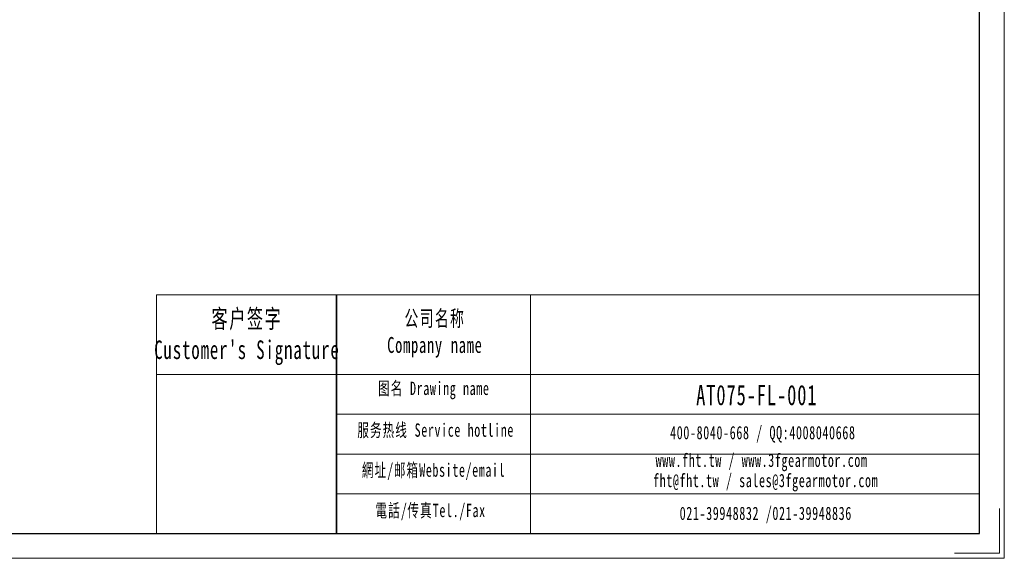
# Model space of a CAD drawing. Header units: millimetres. Extents: x -89 to 597, y -50 to 434.
# Tile 2 of 3: x 274 to 597, y -50 to 126. Entities that reach past the tile are written whole.
import ezdxf

# ---------------------------------------------------------------- set-up
doc = ezdxf.new("R2010")
doc.units = ezdxf.units.MM
doc.layers.get('0').update_dxf_attribs({"lineweight": 35})
for name, color, linetype, lineweight in [('7标注层', 4, 'Continuous', 18), ('SLD-0', 7, 'Continuous', 18), ('图框_外框线', 7, 'Continuous', 18)]:
    doc.layers.add(name, color=color, linetype=linetype, lineweight=lineweight)
doc.styles.add('标准', font='txt', dxfattribs={"width": 0.667})

msp = doc.modelspace()

# ---------------------------------------------------------------- linework, layer by layer
msp.add_line((377.8932, 36.0799), (377.8932, -42.2916))
at = {"layer": '7标注层', "color": 0}
msp.add_line((318.7741, 36.0799), (318.7741, -42.2782), dxfattribs=at)
at = {"layer": '图框_外框线'}
for p, q in [((318.7741, 36.0799), (377.8932, 36.0799)), ((377.8932, 36.0799), (377.8932, -42.2782)), ((377.8932, 36.0799), (588.9654, 36.0799)), ((441.59, 36.0799), (441.59, -42.2782)), ((318.7741, 9.9317), (377.8932, 9.9317)), ((377.8932, 9.9317), (588.9654, 9.9317)), ((377.8932, -3.1424), (588.9654, -3.1424)), ((377.8932, -16.2164), (588.9654, -16.2164)), ((377.8932, -29.2905), (588.9654, -29.2905))]:
    msp.add_line(p, q, dxfattribs=at)
at = {"layer": '图框_外框线', "color": 3}
msp.add_lwpolyline([(-88.5038, -50.4405), (597.1276, -50.4405), (597.1276, 434.3988), (-88.5038, 434.3988)], close=True, dxfattribs=at)
at = {"layer": '图框_外框线', "color": 3, "lineweight": 25}
msp.add_lwpolyline([(-47.6924, -42.2782), (588.9654, -42.2782), (588.9654, 426.2365), (-47.6924, 426.2365)], close=True, dxfattribs=at)
at = {"layer": '图框_外框线', "color": 3}
msp.add_lwpolyline([(595.4952, -34.116), (595.4952, -48.8081), (580.8031, -48.8081)], dxfattribs=at)

# ---------------------------------------------------------------- texts
at = {"layer": 'SLD-0', "color": 1, "attachment_point": 2, "style": '标准'}
for s, insert, char_height, width in [("\\T1.1;客户签字\\PCustomer's Signature", (348.4355, 31.2424), 6.101242, 75.900082), ('\\T1.1;公司名称\\PCompany name', (410.1456, 30.9185), 5.229636, 67.70746), ('\\T1.1;图名 Drawing name', (409.7881, 7.5217), 4.35803, 55.733472), ('\\T1.1;\\pxt5.83333;{\\H1.27213x;\\C256;AT075-FL-001}', (515.8628, 6.4694), 5.229636, 44.401668), ('\\T1.1;服务热线 Service hotline', (410.4061, -6.182), 4.35803, 62.092442), ('\\T1.1;400-8040-668 / QQ:4008040668', (517.8332, -7.0147), 4.35803, 126.885832), ('\\T1.1;www.fht.tw / www.3fgearmotor.com ', (517.4314, -16.0919), 4.35803, 127.02867), ('\\T1.1;網址/邮箱Website/email', (409.7275, -19.3121), 4.35803, 64.632388), ('\\T1.1;\\pxt12;fht@fht.tw / sales@3fgearmotor.com ', (518.7595, -22.7281), 4.35803, 127.02867), ('\\T1.1;電話/传真Tel./Fax', (408.7511, -32.5445), 4.35803, 65.409726), ('\\T1.1;021-39948832 /021-39948836 ', (518.8051, -33.4974), 4.35803, 96.995999)]:
    msp.add_mtext(s, dxfattribs=dict(at, insert=insert, char_height=char_height, width=width))

doc.saveas('drawing.dxf')
